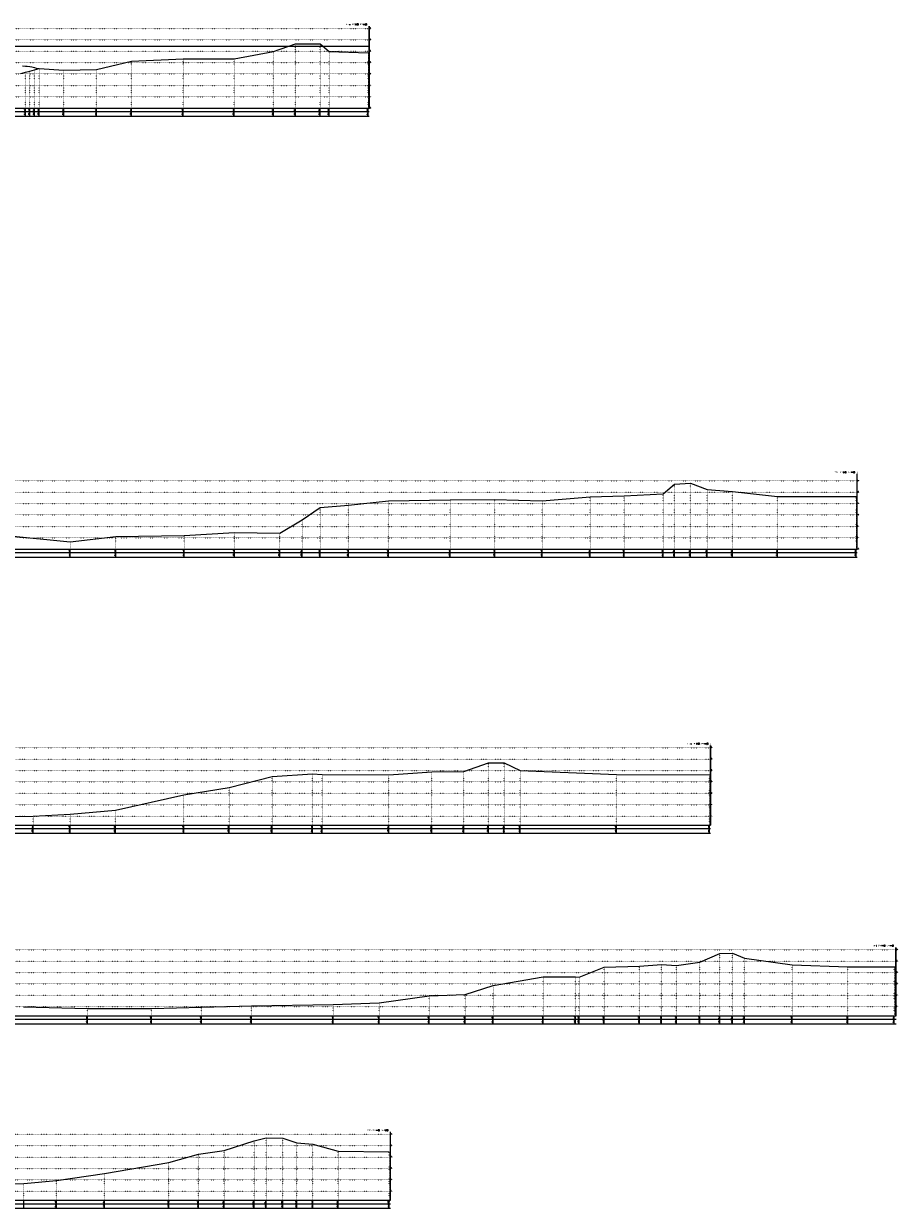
# Model space of a CAD drawing. Extents: x 391415 to 399140, y 3188456 to 3193757.
# Tile 3 of 3: x 395301 to 399140, y 3188456 to 3193656. Entities that reach past the tile are written whole.
import ezdxf
from ezdxf.enums import TextEntityAlignment as Align

# ---------------------------------------------------------------- set-up
doc = ezdxf.new("R2010")
doc.units = 0
doc.linetypes.add('X4', pattern=[1.6, 0, -1.6])
for name, color, linetype in [('DESIGN_LOCAL', 5, 'CONTINUOUS'), ('DMX', 1, 'CONTINUOUS'), ('WSE_22_190', 4, 'CONTINUOUS'), ('zdm1', 2, 'CONTINUOUS'), ('ZDMT5', 3, 'CONTINUOUS')]:
    doc.layers.add(name, color=color, linetype=linetype)
doc.styles.add('HZ', font='rs.shx', dxfattribs={"width": 0.8, "bigfont": 'hztxt.shx'})

msp = doc.modelspace()

# ---------------------------------------------------------------- linework, layer by layer
at = {"layer": 'DESIGN_LOCAL', "color": 5}
msp.add_lwpolyline([(395296.2, 3193470.9), (395308.7, 3193470.2), (395316.2, 3193469.4), (395328.7, 3193467.6), (395336.2, 3193466.1), (395348.7, 3193463.2), (395356.2, 3193461.4), (395368.7, 3193458.7), (395476.9, 3193452.2), (395621.3, 3193455.5), (395774.7, 3193491.3), (396000.3, 3193501.2), (396224.7, 3193501.7), (396396.8, 3193534.5), (396494.1, 3193568.3), (396601.6, 3193568.3), (396641.2, 3193533.7), (396812.7, 3193528.2)], dxfattribs=at)
at = {"layer": 'DMX', "linetype": 'Continuous', "flags": 128}
for points in [[(395288.7, 3193437.5), (395308.7, 3193442.8), (395328.7, 3193448.3), (395348.7, 3193453.6), (395368.7, 3193458.7), (395476.9, 3193452.2), (395621.3, 3193455.5), (395774.7, 3193491.3), (396000.3, 3193501.2), (396224.7, 3193501.7), (396396.8, 3193534.5), (396494.1, 3193568.3), (396601.6, 3193568.3), (396641.2, 3193533.7), (396812.7, 3193528.2)], [(395225.6, 3191409.2), (395505.5, 3191382.4), (395705.3, 3191405.1), (396005.5, 3191409.7), (396225.6, 3191422.2), (396425.4, 3191419.8), (396522.8, 3191478), (396602.3, 3191532.7), (396726.9, 3191542.2), (396902.1, 3191561.7), (397173.4, 3191565.7), (397369.1, 3191567.7), (397576.8, 3191562.2), (397787.9, 3191578.7), (397936.8, 3191583.2), (398107.4, 3191591.9), (398157.4, 3191634.7), (398226.9, 3191638.7), (398300.5, 3191612), (398412, 3191602.2), (398610, 3191580.8), (398954.1, 3191580.6)], [(394817.9, 3190173), (395343.3, 3190177.4), (395504.6, 3190185.9), (395703.5, 3190204.1), (396004.6, 3190271.7), (396203.5, 3190303.1), (396391.6, 3190351.9), (396568.3, 3190362.9), (396610.7, 3190360.2), (396903, 3190358.9), (397092.2, 3190372.9), (397233.1, 3190374.1), (397340.4, 3190411.9), (397410.5, 3190411.9), (397479.4, 3190378.2), (397902.8, 3190360.1), (398310.6, 3190358.3)], [(395300.4, 3189341.1), (395580.9, 3189332.7), (395861.4, 3189333.3), (396080.9, 3189339), (396300.3, 3189344.5), (396660, 3189351.4), (396861.3, 3189358.8), (397080.8, 3189389), (397239.1, 3189394.4), (397361.3, 3189433.9), (397580.7, 3189473), (397722.9, 3189471.7), (397739, 3189471.1), (397848.8, 3189514.5), (398003.9, 3189519.3), (398100.4, 3189527), (398165.8, 3189521.7), (398268.4, 3189536.4), (398356.2, 3189575.5), (398412.3, 3189576.5), (398464.8, 3189555), (398674, 3189524.8), (398917.9, 3189516), (399122, 3189515.6), (399124.6, 3189515.7)], [(395090.3, 3188558.7), (395301.8, 3188565.6), (395444.5, 3188579.1), (395656, 3188609.4), (395938.8, 3188657.2), (396068.7, 3188693.4), (396181.1, 3188710), (396312.2, 3188751.8), (396365.8, 3188765.4), (396438.1, 3188764.4), (396499.6, 3188743.9), (396570.8, 3188738.3), (396681.5, 3188707), (396905.8, 3188704.7)]]:
    msp.add_lwpolyline(points, dxfattribs=at)
at = {"layer": 'WSE_22_190', "color": 4}
msp.add_line((391496.2, 3193557.2), (396812.7, 3193557.2), dxfattribs=at)
at = {"layer": 'zdm1', "linetype": 'X4'}
for p, q in [((391481.2, 3193635.3), (396827.7, 3193635.3)), ((391481.2, 3193585.3), (396827.7, 3193585.3)), ((391481.2, 3193535.3), (396827.7, 3193535.3)), ((391481.2, 3193485.3), (396827.7, 3193485.3)), ((391481.2, 3193435.3), (396827.7, 3193435.3)), ((391481.2, 3193385.3), (396827.7, 3193385.3)), ((391481.2, 3193335.3), (396827.7, 3193335.3)), ((391481.2, 3193285.3), (396827.7, 3193285.3)), ((391476, 3191649.7), (398969.1, 3191649.7)), ((391476, 3191599.7), (398969.1, 3191599.7)), ((391476, 3191549.7), (398969.1, 3191549.7)), ((391476, 3191499.7), (398969.1, 3191499.7)), ((391476, 3191449.7), (398969.1, 3191449.7)), ((391476, 3191399.7), (398969.1, 3191399.7)), ((391476, 3191349.7), (398969.1, 3191349.7)), ((391449.7, 3190477.9), (398325.6, 3190477.9)), ((391449.7, 3190427.9), (398325.6, 3190427.9)), ((391449.7, 3190377.9), (398325.6, 3190377.9)), ((391449.7, 3190327.9), (398325.6, 3190327.9)), ((391449.7, 3190277.9), (398325.6, 3190277.9)), ((391449.7, 3190227.9), (398325.6, 3190227.9)), ((391449.7, 3190177.9), (398325.6, 3190177.9)), ((391445, 3189591.5), (399139.6, 3189591.5)), ((391445, 3189541.5), (399139.6, 3189541.5)), ((391445, 3189491.5), (399139.6, 3189491.5)), ((391445, 3189441.5), (399139.6, 3189441.5)), ((391445, 3189391.5), (399139.6, 3189391.5)), ((391445, 3189341.5), (399139.6, 3189341.5)), ((391464.9, 3188781.4), (396920.8, 3188781.4)), ((391464.9, 3188731.4), (396920.8, 3188731.4)), ((391464.9, 3188681.4), (396920.8, 3188681.4)), ((391464.9, 3188631.4), (396920.8, 3188631.4)), ((391464.9, 3188581.4), (396920.8, 3188581.4)), ((391464.9, 3188531.4), (396920.8, 3188531.4))]:
    msp.add_line(p, q, dxfattribs=at)
at = {"layer": 'zdm1', "linetype": 'Continuous'}
for p, q in [((396817.2, 3193285.3), (396817.2, 3193645.3)), ((396818.2, 3193285.3), (396818.2, 3193645.3)), ((391451.2, 3193270.3), (396817.7, 3193270.3)), ((391451.2, 3193250.3), (396817.7, 3193250.3)), ((391496.2, 3193285.3), (396817.7, 3193285.3)), ((398958.6, 3191349.7), (398958.6, 3191679.7)), ((398959.6, 3191349.7), (398959.6, 3191679.7)), ((391446, 3191334.7), (398959.1, 3191334.7)), ((391491, 3191349.7), (398959.1, 3191349.7)), ((391446, 3191314.7), (398959.1, 3191314.7)), ((398315.1, 3190137.9), (398315.1, 3190487.9)), ((398316.1, 3190137.9), (398316.1, 3190487.9)), ((391464.7, 3190137.9), (398315.6, 3190137.9)), ((391419.7, 3190122.9), (398315.6, 3190122.9)), ((391419.7, 3190102.9), (398315.6, 3190102.9)), ((399129.1, 3189301.5), (399129.1, 3189601.5)), ((399130.1, 3189301.5), (399130.1, 3189601.5)), ((391460, 3189301.5), (399129.6, 3189301.5)), ((391415, 3189286.5), (399129.6, 3189286.5)), ((391415, 3189266.5), (399129.6, 3189266.5)), ((396910.3, 3188491.4), (396910.3, 3188791.4)), ((396911.3, 3188491.4), (396911.3, 3188791.4)), ((391434.9, 3188476.4), (396910.8, 3188476.4)), ((391479.9, 3188491.4), (396910.8, 3188491.4)), ((391434.9, 3188456.4), (396910.8, 3188456.4))]:
    msp.add_line(p, q, dxfattribs=at)
at = {"layer": 'zdm1', "linetype": 'Continuous', "const_width": 1, "flags": 128}
for points in [[(396817.7, 3193635.3), (396817.7, 3193645.3)], [(396817.7, 3193615.3), (396817.7, 3193625.3)], [(396817.7, 3193595.3), (396817.7, 3193605.3)], [(396817.7, 3193575.3), (396817.7, 3193585.3)], [(396817.7, 3193555.3), (396817.7, 3193565.3)], [(396817.7, 3193535.3), (396817.7, 3193545.3)], [(396817.7, 3193515.3), (396817.7, 3193525.3)], [(396817.7, 3193495.3), (396817.7, 3193505.3)], [(396817.7, 3193475.3), (396817.7, 3193485.3)], [(396817.7, 3193455.3), (396817.7, 3193465.3)], [(396817.7, 3193435.3), (396817.7, 3193445.3)], [(396817.7, 3193415.3), (396817.7, 3193425.3)], [(396817.7, 3193395.3), (396817.7, 3193405.3)], [(396817.7, 3193375.3), (396817.7, 3193385.3)], [(396817.7, 3193355.3), (396817.7, 3193365.3)], [(396817.7, 3193335.3), (396817.7, 3193345.3)], [(396817.7, 3193315.3), (396817.7, 3193325.3)], [(396817.7, 3193295.3), (396817.7, 3193305.3)], [(398959.1, 3191679.7), (398959.1, 3191689.7)], [(398959.1, 3191659.7), (398959.1, 3191669.7)], [(398959.1, 3191639.7), (398959.1, 3191649.7)], [(398959.1, 3191619.7), (398959.1, 3191629.7)], [(398959.1, 3191599.7), (398959.1, 3191609.7)], [(398959.1, 3191579.7), (398959.1, 3191589.7)], [(398959.1, 3191559.7), (398959.1, 3191569.7)], [(398959.1, 3191539.7), (398959.1, 3191549.7)], [(398959.1, 3191519.7), (398959.1, 3191529.7)], [(398959.1, 3191499.7), (398959.1, 3191509.7)], [(398959.1, 3191479.7), (398959.1, 3191489.7)], [(398959.1, 3191459.7), (398959.1, 3191469.7)], [(398959.1, 3191439.7), (398959.1, 3191449.7)], [(398959.1, 3191419.7), (398959.1, 3191429.7)], [(398959.1, 3191399.7), (398959.1, 3191409.7)], [(398959.1, 3191379.7), (398959.1, 3191389.7)], [(398959.1, 3191359.7), (398959.1, 3191369.7)], [(398315.6, 3190487.9), (398315.6, 3190497.9)], [(398315.6, 3190467.9), (398315.6, 3190477.9)], [(398315.6, 3190447.9), (398315.6, 3190457.9)], [(398315.6, 3190427.9), (398315.6, 3190437.9)], [(398315.6, 3190407.9), (398315.6, 3190417.9)], [(398315.6, 3190387.9), (398315.6, 3190397.9)], [(398315.6, 3190367.9), (398315.6, 3190377.9)], [(398315.6, 3190347.9), (398315.6, 3190357.9)], [(398315.6, 3190327.9), (398315.6, 3190337.9)], [(398315.6, 3190307.9), (398315.6, 3190317.9)], [(398315.6, 3190287.9), (398315.6, 3190297.9)], [(398315.6, 3190267.9), (398315.6, 3190277.9)], [(398315.6, 3190247.9), (398315.6, 3190257.9)], [(398315.6, 3190227.9), (398315.6, 3190237.9)], [(398315.6, 3190207.9), (398315.6, 3190217.9)], [(398315.6, 3190187.9), (398315.6, 3190197.9)], [(398315.6, 3190167.9), (398315.6, 3190177.9)], [(398315.6, 3190147.9), (398315.6, 3190157.9)], [(399129.6, 3189591.5), (399129.6, 3189601.5)], [(399129.6, 3189571.5), (399129.6, 3189581.5)], [(399129.6, 3189551.5), (399129.6, 3189561.5)], [(399129.6, 3189531.5), (399129.6, 3189541.5)], [(399129.6, 3189511.5), (399129.6, 3189521.5)], [(399129.6, 3189491.5), (399129.6, 3189501.5)], [(399129.6, 3189471.5), (399129.6, 3189481.5)], [(399129.6, 3189451.5), (399129.6, 3189461.5)], [(399129.6, 3189431.5), (399129.6, 3189441.5)], [(399129.6, 3189411.5), (399129.6, 3189421.5)], [(399129.6, 3189391.5), (399129.6, 3189401.5)], [(399129.6, 3189371.5), (399129.6, 3189381.5)], [(399129.6, 3189351.5), (399129.6, 3189361.5)], [(399129.6, 3189331.5), (399129.6, 3189341.5)], [(399129.6, 3189311.5), (399129.6, 3189321.5)], [(396910.8, 3188781.4), (396910.8, 3188791.4)], [(396910.8, 3188761.4), (396910.8, 3188771.4)], [(396910.8, 3188741.4), (396910.8, 3188751.4)], [(396910.8, 3188721.4), (396910.8, 3188731.4)], [(396910.8, 3188701.4), (396910.8, 3188711.4)], [(396910.8, 3188681.4), (396910.8, 3188691.4)], [(396910.8, 3188661.4), (396910.8, 3188671.4)], [(396910.8, 3188641.4), (396910.8, 3188651.4)], [(396910.8, 3188621.4), (396910.8, 3188631.4)], [(396910.8, 3188601.4), (396910.8, 3188611.4)], [(396910.8, 3188581.4), (396910.8, 3188591.4)], [(396910.8, 3188561.4), (396910.8, 3188571.4)], [(396910.8, 3188541.4), (396910.8, 3188551.4)], [(396910.8, 3188521.4), (396910.8, 3188531.4)], [(396910.8, 3188501.4), (396910.8, 3188511.4)]]:
    msp.add_lwpolyline(points, dxfattribs=at)
at = {"layer": 'ZDMT5', "linetype": 'X4'}
for p, q in [((396494.1, 3193285.3), (396494.1, 3193568.3)), ((396601.6, 3193285.3), (396601.6, 3193568.3)), ((396396.8, 3193285.3), (396396.8, 3193534.5)), ((396641.2, 3193285.3), (396641.2, 3193533.7)), ((396812.7, 3193285.3), (396812.7, 3193528.2)), ((395348.7, 3193285.3), (395348.7, 3193453.6)), ((395368.7, 3193285.3), (395368.7, 3193458.7)), ((395476.9, 3193285.3), (395476.9, 3193452.2)), ((395621.3, 3193285.3), (395621.3, 3193455.5)), ((395774.7, 3193285.3), (395774.7, 3193491.3)), ((396000.3, 3193285.3), (396000.3, 3193501.2)), ((396224.7, 3193285.3), (396224.7, 3193501.7)), ((395308.7, 3193285.3), (395308.7, 3193442.8)), ((395328.7, 3193285.3), (395328.7, 3193448.3)), ((398157.4, 3191349.7), (398157.4, 3191634.7)), ((398226.9, 3191349.7), (398226.9, 3191638.7)), ((397936.8, 3191349.7), (397936.8, 3191583.2)), ((398107.4, 3191349.7), (398107.4, 3191591.9)), ((398300.5, 3191349.7), (398300.5, 3191612)), ((398412, 3191349.7), (398412, 3191602.2)), ((398610, 3191349.7), (398610, 3191580.8)), ((398954.1, 3191349.7), (398954.1, 3191580.6)), ((396602.3, 3191349.7), (396602.3, 3191532.7)), ((396726.9, 3191349.7), (396726.9, 3191542.2)), ((396902.1, 3191349.7), (396902.1, 3191561.7)), ((397173.4, 3191349.7), (397173.4, 3191565.7)), ((397369.1, 3191349.7), (397369.1, 3191567.7)), ((397576.8, 3191349.7), (397576.8, 3191562.2)), ((397787.9, 3191349.7), (397787.9, 3191578.7)), ((396522.8, 3191349.7), (396522.8, 3191478)), ((395505.5, 3191349.7), (395505.5, 3191382.4)), ((395705.3, 3191349.7), (395705.3, 3191405.1)), ((396005.5, 3191349.7), (396005.5, 3191409.7)), ((396225.6, 3191349.7), (396225.6, 3191422.2)), ((396425.4, 3191349.7), (396425.4, 3191419.8)), ((397340.4, 3190137.9), (397340.4, 3190411.9)), ((397410.5, 3190137.9), (397410.5, 3190411.9)), ((396391.6, 3190137.9), (396391.6, 3190351.9)), ((396568.3, 3190137.9), (396568.3, 3190362.9)), ((396610.7, 3190137.9), (396610.7, 3190360.2)), ((396903, 3190137.9), (396903, 3190358.9)), ((397092.2, 3190137.9), (397092.2, 3190372.9)), ((397233.1, 3190137.9), (397233.1, 3190374.1)), ((397479.4, 3190137.9), (397479.4, 3190378.2)), ((397902.8, 3190137.9), (397902.8, 3190360.1)), ((398310.6, 3190137.9), (398310.6, 3190358.3)), ((396203.5, 3190137.9), (396203.5, 3190303.1)), ((396004.6, 3190137.9), (396004.6, 3190271.7)), ((395343.3, 3190137.9), (395343.3, 3190177.4)), ((395504.6, 3190137.9), (395504.6, 3190185.9)), ((395703.5, 3190137.9), (395703.5, 3190204.1)), ((398356.2, 3189301.5), (398356.2, 3189575.5)), ((398412.3, 3189301.5), (398412.3, 3189576.5)), ((398464.8, 3189301.5), (398464.8, 3189555)), ((397848.8, 3189301.5), (397848.8, 3189514.5)), ((398003.9, 3189301.5), (398003.9, 3189519.3)), ((398100.4, 3189301.5), (398100.4, 3189527)), ((398165.8, 3189301.5), (398165.8, 3189521.7)), ((398268.4, 3189301.5), (398268.4, 3189536.4)), ((398674, 3189301.5), (398674, 3189524.8)), ((398917.9, 3189301.5), (398917.9, 3189516)), ((399122, 3189301.5), (399122, 3189515.6)), ((399124.6, 3189301.5), (399124.6, 3189515.7)), ((397580.7, 3189301.5), (397580.7, 3189473)), ((397722.9, 3189301.5), (397722.9, 3189471.7)), ((397739, 3189301.5), (397739, 3189471.1)), ((397361.3, 3189301.5), (397361.3, 3189433.9)), ((396300.3, 3189301.5), (396300.3, 3189344.5)), ((396660, 3189301.5), (396660, 3189351.4)), ((396861.3, 3189301.5), (396861.3, 3189358.8)), ((397080.8, 3189301.5), (397080.8, 3189389)), ((397239.1, 3189301.5), (397239.1, 3189394.4)), ((395580.9, 3189301.5), (395580.9, 3189332.7)), ((395861.4, 3189301.5), (395861.4, 3189333.3)), ((396080.9, 3189301.5), (396080.9, 3189339)), ((396312.2, 3188491.4), (396312.2, 3188751.8)), ((396365.8, 3188491.4), (396365.8, 3188765.4)), ((396438.1, 3188491.4), (396438.1, 3188764.4)), ((396499.6, 3188491.4), (396499.6, 3188743.9)), ((396570.8, 3188491.4), (396570.8, 3188738.3)), ((396068.7, 3188491.4), (396068.7, 3188693.4)), ((396181.1, 3188491.4), (396181.1, 3188710)), ((396681.5, 3188491.4), (396681.5, 3188707)), ((396905.8, 3188491.4), (396905.8, 3188704.7)), ((395938.8, 3188491.4), (395938.8, 3188657.2)), ((395301.8, 3188491.4), (395301.8, 3188565.6)), ((395444.5, 3188491.4), (395444.5, 3188579.1)), ((395656, 3188491.4), (395656, 3188609.4))]:
    msp.add_line(p, q, dxfattribs=at)
at = {"layer": 'ZDMT5', "linetype": 'Continuous'}
for p, q in [((395308.7, 3193250.3), (395308.7, 3193285.3)), ((395328.7, 3193250.3), (395328.7, 3193285.3)), ((395348.7, 3193250.3), (395348.7, 3193285.3)), ((395368.7, 3193250.3), (395368.7, 3193285.3)), ((395476.9, 3193250.3), (395476.9, 3193285.3)), ((395621.3, 3193250.3), (395621.3, 3193285.3)), ((395774.7, 3193250.3), (395774.7, 3193285.3)), ((396000.3, 3193250.3), (396000.3, 3193285.3)), ((396224.7, 3193250.3), (396224.7, 3193285.3)), ((396396.8, 3193250.3), (396396.8, 3193285.3)), ((396494.1, 3193250.3), (396494.1, 3193285.3)), ((396601.6, 3193250.3), (396601.6, 3193285.3)), ((396641.2, 3193250.3), (396641.2, 3193285.3)), ((396812.7, 3193250.3), (396812.7, 3193285.3)), ((395505.5, 3191314.7), (395505.5, 3191349.7)), ((395705.3, 3191314.7), (395705.3, 3191349.7)), ((396005.5, 3191314.7), (396005.5, 3191349.7)), ((396225.6, 3191314.7), (396225.6, 3191349.7)), ((396425.4, 3191314.7), (396425.4, 3191349.7)), ((396522.8, 3191314.7), (396522.8, 3191349.7)), ((396602.3, 3191314.7), (396602.3, 3191349.7)), ((396726.9, 3191314.7), (396726.9, 3191349.7)), ((396902.1, 3191314.7), (396902.1, 3191349.7)), ((397173.4, 3191314.7), (397173.4, 3191349.7)), ((397369.1, 3191314.7), (397369.1, 3191349.7)), ((397576.8, 3191314.7), (397576.8, 3191349.7)), ((397787.9, 3191314.7), (397787.9, 3191349.7)), ((397936.8, 3191314.7), (397936.8, 3191349.7)), ((398107.4, 3191314.7), (398107.4, 3191349.7)), ((398157.4, 3191314.7), (398157.4, 3191349.7)), ((398226.9, 3191314.7), (398226.9, 3191349.7)), ((398300.5, 3191314.7), (398300.5, 3191349.7)), ((398412, 3191314.7), (398412, 3191349.7)), ((398610, 3191314.7), (398610, 3191349.7)), ((398954.1, 3191314.7), (398954.1, 3191349.7)), ((395343.3, 3190102.9), (395343.3, 3190137.9)), ((395504.6, 3190102.9), (395504.6, 3190137.9)), ((395703.5, 3190102.9), (395703.5, 3190137.9)), ((396004.6, 3190102.9), (396004.6, 3190137.9)), ((396203.5, 3190102.9), (396203.5, 3190137.9)), ((396391.6, 3190102.9), (396391.6, 3190137.9)), ((396568.3, 3190102.9), (396568.3, 3190137.9)), ((396610.7, 3190102.9), (396610.7, 3190137.9)), ((396903, 3190102.9), (396903, 3190137.9)), ((397092.2, 3190102.9), (397092.2, 3190137.9)), ((397233.1, 3190102.9), (397233.1, 3190137.9)), ((397340.4, 3190102.9), (397340.4, 3190137.9)), ((397410.5, 3190102.9), (397410.5, 3190137.9)), ((397479.4, 3190102.9), (397479.4, 3190137.9)), ((397902.8, 3190102.9), (397902.8, 3190137.9)), ((398310.6, 3190102.9), (398310.6, 3190137.9)), ((395580.9, 3189266.5), (395580.9, 3189301.5)), ((395861.4, 3189266.5), (395861.4, 3189301.5)), ((396080.9, 3189266.5), (396080.9, 3189301.5)), ((396300.3, 3189266.5), (396300.3, 3189301.5)), ((396660, 3189266.5), (396660, 3189301.5)), ((396861.3, 3189266.5), (396861.3, 3189301.5)), ((397080.8, 3189266.5), (397080.8, 3189301.5)), ((397239.1, 3189266.5), (397239.1, 3189301.5)), ((397361.3, 3189266.5), (397361.3, 3189301.5)), ((397580.7, 3189266.5), (397580.7, 3189301.5)), ((397722.9, 3189266.5), (397722.9, 3189301.5)), ((397739, 3189266.5), (397739, 3189301.5)), ((397848.8, 3189266.5), (397848.8, 3189301.5)), ((398003.9, 3189266.5), (398003.9, 3189301.5)), ((398100.4, 3189266.5), (398100.4, 3189301.5)), ((398165.8, 3189266.5), (398165.8, 3189301.5)), ((398268.4, 3189266.5), (398268.4, 3189301.5)), ((398356.2, 3189266.5), (398356.2, 3189301.5)), ((398412.3, 3189266.5), (398412.3, 3189301.5)), ((398464.8, 3189266.5), (398464.8, 3189301.5)), ((398674, 3189266.5), (398674, 3189301.5)), ((398917.9, 3189266.5), (398917.9, 3189301.5)), ((399122, 3189266.5), (399122, 3189301.5)), ((395301.8, 3188456.4), (395301.8, 3188491.4)), ((395444.5, 3188456.4), (395444.5, 3188491.4)), ((395656, 3188456.4), (395656, 3188491.4)), ((395938.8, 3188456.4), (395938.8, 3188491.4)), ((396068.7, 3188456.4), (396068.7, 3188491.4)), ((396181.1, 3188456.4), (396181.1, 3188491.4)), ((396312.2, 3188456.4), (396312.2, 3188491.4)), ((396365.8, 3188456.4), (396365.8, 3188491.4)), ((396438.1, 3188456.4), (396438.1, 3188491.4)), ((396499.6, 3188456.4), (396499.6, 3188491.4)), ((396570.8, 3188456.4), (396570.8, 3188491.4)), ((396681.5, 3188456.4), (396681.5, 3188491.4)), ((396905.8, 3188456.4), (396905.8, 3188491.4))]:
    msp.add_line(p, q, dxfattribs=at)

# ---------------------------------------------------------------- texts
at = {"layer": 'zdm1', "linetype": 'Continuous', "style": 'HZ', "width": 0.8}
for s, p in [('30', (396818.7, 3193635.3)), ('25', (396818.7, 3193585.3)), ('20', (396818.7, 3193535.3)), ('15', (396818.7, 3193485.3)), ('10', (396818.7, 3193435.3)), ('5', (396818.7, 3193385.3)), ('0', (396818.7, 3193335.3)), ('-5', (396818.7, 3193285.3)), ('25', (398960.1, 3191649.7)), ('20', (398960.1, 3191599.7)), ('15', (398960.1, 3191549.7)), ('10', (398960.1, 3191499.7)), ('5', (398960.1, 3191449.7)), ('0', (398960.1, 3191399.7)), ('-5', (398960.1, 3191349.7)), ('30', (398316.6, 3190477.9)), ('25', (398316.6, 3190427.9)), ('20', (398316.6, 3190377.9)), ('15', (398316.6, 3190327.9)), ('10', (398316.6, 3190277.9)), ('5', (398316.6, 3190227.9)), ('0', (398316.6, 3190177.9)), ('25', (399130.6, 3189591.5)), ('20', (399130.6, 3189541.5)), ('15', (399130.6, 3189491.5)), ('10', (399130.6, 3189441.5)), ('5', (399130.6, 3189391.5)), ('0', (399130.6, 3189341.5)), ('25', (396911.8, 3188781.4)), ('20', (396911.8, 3188731.4)), ('15', (396911.8, 3188681.4)), ('10', (396911.8, 3188631.4)), ('5', (396911.8, 3188581.4)), ('0', (396911.8, 3188531.4))]:
    msp.add_text(s, height=3, dxfattribs=at).set_placement(p)
at = {"layer": 'ZDMT5', "linetype": 'Continuous', "style": 'HZ', "width": 0.8}
for p in [(396807.7, 3193650.3), (398949.1, 3191684.7), (398305.6, 3190492.9), (399119.6, 3189606.5), (396900.8, 3188796.4)]:
    msp.add_text('比例尺:  横向 1:100  纵向 1:100', height=5, dxfattribs=at).set_placement(p, align=Align.RIGHT)
for s, p in [('10.74', (395308.2, 3193277.8)), ('381.2', (395308.2, 3193260.3)), ('11.30', (395328.2, 3193277.8)), ('383.2', (395328.2, 3193260.3)), ('11.83', (395348.2, 3193277.8)), ('385.2', (395348.2, 3193260.3)), ('12.34', (395368.2, 3193277.8)), ('387.2', (395368.2, 3193260.3)), ('11.69', (395476.4, 3193277.8)), ('398.1', (395476.4, 3193260.3)), ('12.02', (395620.8, 3193277.8)), ('412.5', (395620.8, 3193260.3)), ('15.60', (395774.2, 3193277.8)), ('427.8', (395774.2, 3193260.3)), ('16.59', (395999.8, 3193277.8)), ('450.4', (395999.8, 3193260.3)), ('16.64', (396224.2, 3193277.8)), ('472.8', (396224.2, 3193260.3)), ('19.92', (396396.3, 3193277.8)), ('490.1', (396396.3, 3193260.3)), ('23.30', (396493.6, 3193277.8)), ('499.8', (396493.6, 3193260.3)), ('23.30', (396601.1, 3193277.8)), ('510.5', (396601.1, 3193260.3)), ('19.84', (396640.7, 3193277.8)), ('514.5', (396640.7, 3193260.3)), ('19.29', (396812.2, 3193277.8)), ('531.6', (396812.2, 3193260.3)), ('-1.73', (395505, 3191342.2)), ('401.5', (395505, 3191324.7)), ('0.54', (395704.8, 3191342.2)), ('421.4', (395704.8, 3191324.7)), ('1.00', (396005, 3191342.2)), ('451.5', (396005, 3191324.7)), ('2.26', (396225.1, 3191342.2)), ('473.5', (396225.1, 3191324.7)), ('2.02', (396424.9, 3191342.2)), ('493.4', (396424.9, 3191324.7)), ('7.83', (396522.3, 3191342.2)), ('503.2', (396522.3, 3191324.7)), ('13.30', (396601.8, 3191342.2)), ('511.1', (396601.8, 3191324.7)), ('14.26', (396726.4, 3191342.2)), ('523.6', (396726.4, 3191324.7)), ('16.20', (396901.6, 3191342.2)), ('541.1', (396901.6, 3191324.7)), ('16.60', (397172.9, 3191342.2)), ('568.2', (397172.9, 3191324.7)), ('16.80', (397368.6, 3191342.2)), ('587.8', (397368.6, 3191324.7)), ('16.25', (397576.3, 3191342.2)), ('608.6', (397576.3, 3191324.7)), ('17.90', (397787.4, 3191342.2)), ('629.7', (397787.4, 3191324.7)), ('18.35', (397936.3, 3191342.2)), ('644.6', (397936.3, 3191324.7)), ('19.22', (398106.9, 3191342.2)), ('661.6', (398106.9, 3191324.7)), ('23.50', (398156.9, 3191342.2)), ('666.6', (398156.9, 3191324.7)), ('23.90', (398226.4, 3191342.2)), ('673.6', (398226.4, 3191324.7)), ('21.23', (398300, 3191342.2)), ('681.0', (398300, 3191324.7)), ('20.25', (398411.5, 3191342.2)), ('692.1', (398411.5, 3191324.7)), ('18.11', (398609.5, 3191342.2)), ('711.9', (398609.5, 3191324.7)), ('18.09', (398953.6, 3191342.2)), ('746.3', (398953.6, 3191324.7)), ('-0.05', (395342.8, 3190130.4)), ('0.81', (395504.1, 3190130.4)), ('2.62', (395703, 3190130.4)), ('9.38', (396004.1, 3190130.4)), ('12.52', (396203, 3190130.4)), ('17.40', (396391.1, 3190130.4)), ('18.50', (396567.8, 3190130.4)), ('18.23', (396610.2, 3190130.4)), ('18.10', (396902.5, 3190130.4)), ('19.50', (397091.7, 3190130.4)), ('19.62', (397232.6, 3190130.4)), ('23.40', (397339.9, 3190130.4)), ('23.40', (397410, 3190130.4)), ('20.03', (397478.9, 3190130.4)), ('18.22', (397902.3, 3190130.4)), ('18.04', (398310.1, 3190130.4)), ('387.9', (395342.8, 3190112.9)), ('404.0', (395504.1, 3190112.9)), ('423.9', (395703, 3190112.9)), ('454.0', (396004.1, 3190112.9)), ('473.9', (396203, 3190112.9)), ('492.7', (396391.1, 3190112.9)), ('510.4', (396567.8, 3190112.9)), ('514.6', (396610.2, 3190112.9)), ('543.8', (396902.5, 3190112.9)), ('562.8', (397091.7, 3190112.9)), ('576.8', (397232.6, 3190112.9)), ('587.6', (397339.9, 3190112.9)), ('594.6', (397410, 3190112.9)), ('601.5', (397478.9, 3190112.9)), ('643.8', (397902.3, 3190112.9)), ('684.6', (398310.1, 3190112.9)), ('-0.88', (395580.4, 3189294)), ('-0.82', (395860.9, 3189294)), ('-0.25', (396080.4, 3189294)), ('0.30', (396299.8, 3189294)), ('0.99', (396659.5, 3189294)), ('1.73', (396860.8, 3189294)), ('4.75', (397080.3, 3189294)), ('5.29', (397238.6, 3189294)), ('9.24', (397360.8, 3189294)), ('13.15', (397580.2, 3189294)), ('13.02', (397722.4, 3189294)), ('12.96', (397738.5, 3189294)), ('17.30', (397848.3, 3189294)), ('17.78', (398003.4, 3189294)), ('18.55', (398099.9, 3189294)), ('18.02', (398165.3, 3189294)), ('19.49', (398267.9, 3189294)), ('23.40', (398355.7, 3189294)), ('23.50', (398411.8, 3189294)), ('21.35', (398464.3, 3189294)), ('18.33', (398673.5, 3189294)), ('17.45', (398917.4, 3189294)), ('17.41', (399121.5, 3189294)), ('412.1', (395580.4, 3189276.5)), ('440.1', (395860.9, 3189276.5)), ('462.1', (396080.4, 3189276.5)), ('484.0', (396299.8, 3189276.5)), ('520.0', (396659.5, 3189276.5)), ('540.1', (396860.8, 3189276.5)), ('562.1', (397080.3, 3189276.5)), ('577.9', (397238.6, 3189276.5)), ('590.1', (397360.8, 3189276.5)), ('612.1', (397580.2, 3189276.5)), ('626.3', (397722.4, 3189276.5)), ('627.9', (397738.5, 3189276.5)), ('638.9', (397848.3, 3189276.5)), ('654.4', (398003.4, 3189276.5)), ('664.0', (398099.9, 3189276.5)), ('670.6', (398165.3, 3189276.5)), ('680.8', (398267.9, 3189276.5)), ('689.6', (398355.7, 3189276.5)), ('695.2', (398411.8, 3189276.5)), ('700.5', (398464.3, 3189276.5)), ('721.4', (398673.5, 3189276.5)), ('745.8', (398917.4, 3189276.5)), ('766.2', (399121.5, 3189276.5)), ('396.5', (395444, 3188466.4)), ('4.78', (395444, 3188483.9)), ('7.81', (395655.5, 3188483.9)), ('417.6', (395655.5, 3188466.4)), ('12.59', (395938.3, 3188483.9)), ('445.9', (395938.3, 3188466.4)), ('16.20', (396068.2, 3188483.9)), ('458.9', (396068.2, 3188466.4)), ('17.86', (396180.6, 3188483.9)), ('470.1', (396180.6, 3188466.4)), ('22.04', (396311.7, 3188483.9)), ('483.2', (396311.7, 3188466.4)), ('23.40', (396365.3, 3188483.9)), ('488.6', (396365.3, 3188466.4)), ('23.30', (396437.6, 3188483.9)), ('495.8', (396437.6, 3188466.4)), ('21.25', (396499.1, 3188483.9)), ('502.0', (396499.1, 3188466.4)), ('20.69', (396570.3, 3188483.9)), ('509.1', (396570.3, 3188466.4)), ('17.56', (396681, 3188483.9)), ('520.2', (396681, 3188466.4)), ('17.33', (396905.3, 3188483.9)), ('542.6', (396905.3, 3188466.4))]:
    msp.add_text(s, height=3, rotation=90, dxfattribs=at).set_placement(p, align=Align.BOTTOM_CENTER)

doc.saveas('drawing.dxf')
